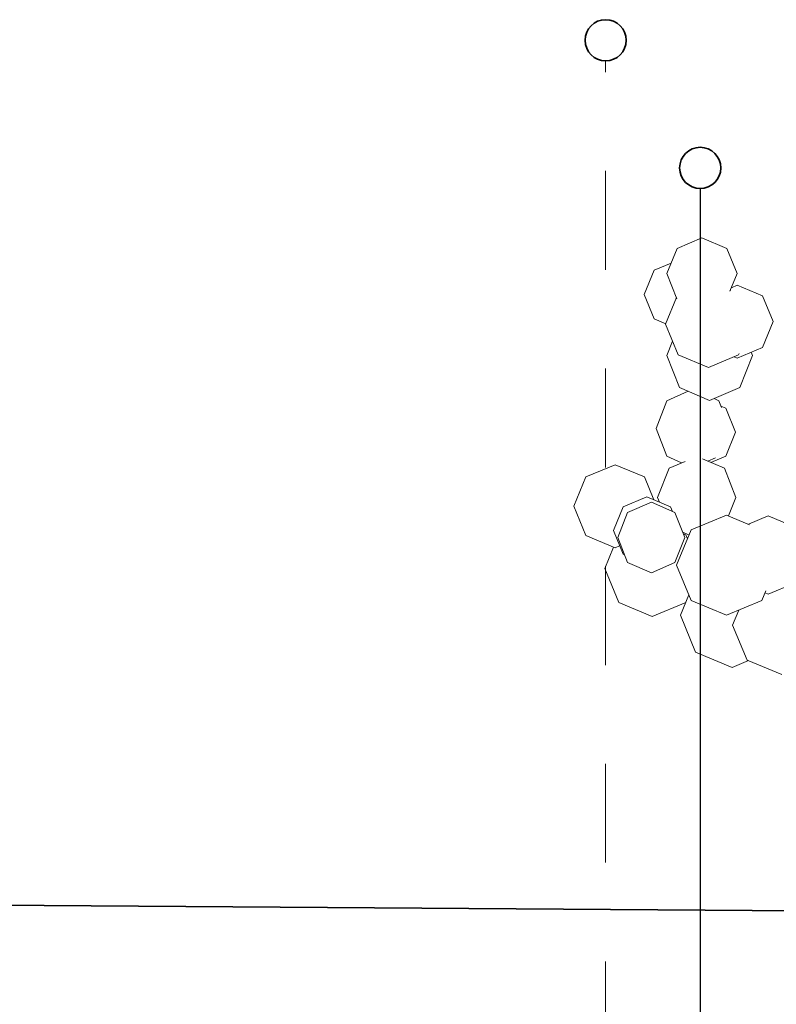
# Model space of a CAD drawing. Header units: metres. Extents: x -1018 to 1019, y -66 to 80.
# Tile 8 of 13: x 113 to 122, y -3 to 9. Entities that reach past the tile are written whole.
import ezdxf

# ---------------------------------------------------------------- set-up
doc = ezdxf.new("R2010")
doc.units = ezdxf.units.M
doc.header["$MEASUREMENT"] = 0
doc.linetypes.add('Przerywana', pattern=[2.4, 1.2, -1.2])
for name, color, linetype, lineweight in [('708-L Opisy_ numeracja obiektów20', 7, 'Continuous', 35), ('708-L Opisy_ numeracja obiektów25', 5, 'Continuous', 13), ('708-L Opisy_ numeracja obiektów85', 1, 'Continuous', 25), ('721-L Obiekty_Rośliny1', 7, 'Continuous', 13), ('730-L Profil terenu 2D223', 35, 'Continuous', 35)]:
    doc.layers.add(name, color=color, linetype=linetype, lineweight=lineweight)
doc.linetypes.add('Krawędź trawnika', pattern='A,0,[1,88_A.SC.02 Profil podejścia podłużny 1_5001.Shx,S=0.119048,R=0,X=0,Y=2.622076],-15,0', length=15)

msp = doc.modelspace()

# ---------------------------------------------------------------- linework, layer by layer
at = {"layer": '708-L Opisy_ numeracja obiektów20', "color": 7, "linetype": 'Continuous', "lineweight": 35}
for centre in [(119.707, 8.27), (120.855, 6.72)]:
    msp.add_circle(centre, 0.25, dxfattribs=at)
at = {"layer": '708-L Opisy_ numeracja obiektów25', "color": 5, "linetype": 'Przerywana', "lineweight": 13}
msp.add_line((119.707, -8.917), (119.707, 8.02), dxfattribs=at)
at = {"layer": '708-L Opisy_ numeracja obiektów85', "color": 1, "linetype": 'Continuous', "lineweight": 25}
msp.add_line((120.855, 6.47), (120.855, -8.917), dxfattribs=at)
at = {"layer": '721-L Obiekty_Rośliny1', "color": 7, "linetype": 'Continuous', "lineweight": 13}
for p, q in [((120.876, 5.871), (120.575, 5.743)), ((120.876, 5.871), (121.178, 5.743)), ((120.575, 5.743), (120.45, 5.436)), ((121.178, 5.743), (121.303, 5.436)), ((120.503, 5.565), (120.295, 5.477)), ((120.295, 5.477), (120.176, 5.183)), ((120.45, 5.436), (120.573, 5.132)), ((121.303, 5.436), (121.217, 5.223)), ((121.305, 5.295), (121.234, 5.265)), ((121.305, 5.295), (121.613, 5.166)), ((120.176, 5.183), (120.295, 4.889)), ((120.567, 5.147), (120.435, 4.823)), ((121.222, 5.237), (121.226, 5.236)), ((121.613, 5.166), (121.741, 4.853)), ((120.295, 4.889), (120.437, 4.828)), ((120.435, 4.823), (120.587, 4.45)), ((121.741, 4.853), (121.613, 4.54)), ((120.519, 4.617), (120.45, 4.441)), ((120.45, 4.441), (120.602, 4.054)), ((120.587, 4.45), (120.955, 4.296)), ((121.322, 4.45), (120.955, 4.296)), ((121.266, 4.426), (121.305, 4.41)), ((121.613, 4.54), (121.305, 4.41)), ((121.329, 4.467), (121.322, 4.45)), ((121.49, 4.441), (121.337, 4.054)), ((121.474, 4.481), (121.49, 4.441)), ((120.71, 4.007), (120.45, 3.892)), ((120.602, 4.054), (120.97, 3.894)), ((121.337, 4.054), (120.97, 3.894)), ((120.45, 3.892), (120.319, 3.555)), ((121.024, 3.918), (121.082, 3.892)), ((121.082, 3.892), (121.114, 3.811)), ((121.107, 3.828), (121.168, 3.803)), ((121.168, 3.803), (121.285, 3.511)), ((120.319, 3.555), (120.45, 3.218)), ((121.285, 3.511), (121.168, 3.22)), ((119.822, 3.116), (119.467, 2.968)), ((119.822, 3.116), (120.178, 2.968)), ((120.45, 3.218), (120.63, 3.138)), ((120.671, 3.156), (120.477, 3.072)), ((120.885, 3.187), (121.15, 3.072)), ((121.043, 3.201), (120.949, 3.159)), ((121.168, 3.22), (120.986, 3.143)), ((120.477, 3.072), (120.338, 2.719)), ((121.15, 3.072), (121.289, 2.719)), ((119.467, 2.968), (119.319, 2.612)), ((120.178, 2.968), (120.294, 2.689)), ((120.209, 2.724), (119.921, 2.605)), ((120.262, 2.66), (119.974, 2.535)), ((120.209, 2.724), (120.496, 2.605)), ((120.262, 2.66), (120.549, 2.535)), ((120.338, 2.719), (120.361, 2.661)), ((121.289, 2.719), (121.199, 2.493)), ((119.319, 2.612), (119.467, 2.256)), ((119.921, 2.605), (119.802, 2.317)), ((119.974, 2.535), (119.855, 2.232)), ((120.496, 2.605), (120.52, 2.547)), ((120.549, 2.535), (120.668, 2.232)), ((121.176, 2.502), (120.747, 2.324)), ((121.176, 2.502), (121.455, 2.387)), ((121.682, 2.493), (121.441, 2.393)), ((121.682, 2.493), (122.016, 2.354)), ((119.802, 2.317), (119.921, 2.03)), ((120.747, 2.324), (120.569, 1.895)), ((120.643, 2.295), (120.721, 2.261)), ((120.65, 2.278), (120.681, 2.265)), ((119.467, 2.256), (119.822, 2.108)), ((119.855, 2.232), (119.974, 1.93)), ((120.668, 2.232), (120.549, 1.93)), ((120.681, 2.265), (120.702, 2.214)), ((119.804, 2.116), (119.697, 1.854)), ((119.874, 2.129), (119.822, 2.108)), ((119.921, 2.03), (119.938, 2.023)), ((119.974, 1.93), (120.262, 1.804)), ((120.549, 1.93), (120.262, 1.804)), ((119.697, 1.854), (119.866, 1.444)), ((120.569, 1.895), (120.747, 1.466)), ((121.653, 1.583), (121.605, 1.466)), ((121.643, 1.558), (121.682, 1.542)), ((121.991, 1.671), (121.682, 1.542)), ((119.866, 1.444), (120.273, 1.274)), ((120.68, 1.443), (120.273, 1.274)), ((120.718, 1.536), (120.617, 1.289)), ((120.747, 1.466), (121.176, 1.288)), ((121.605, 1.466), (121.176, 1.288)), ((121.324, 1.35), (121.249, 1.168)), ((120.617, 1.289), (120.8, 0.84)), ((121.249, 1.168), (121.425, 0.743)), ((120.8, 0.84), (121.243, 0.654)), ((121.44, 0.737), (121.243, 0.654)), ((121.425, 0.743), (121.848, 0.567))]:
    msp.add_line(p, q, dxfattribs=at)
at = {"layer": '730-L Profil terenu 2D223', "color": 35, "linetype": 'Krawędź trawnika', "lineweight": 35}
msp.add_lwpolyline([(1019.045, -13.861), (642, -8.917), (155.644, -2.54), (68.919, -1.926), (63.484, -1.898), (61.089, -1.694), (57.524, -1.607), (51.356, -1.053), (48.93, -0.97), (46.015, -0.908), (37.257, -0.88), (28.821, -0.938), (22.045, -0.895), (20.545, -0.14), (19.045, 0)], dxfattribs=at)

doc.saveas('drawing.dxf')
